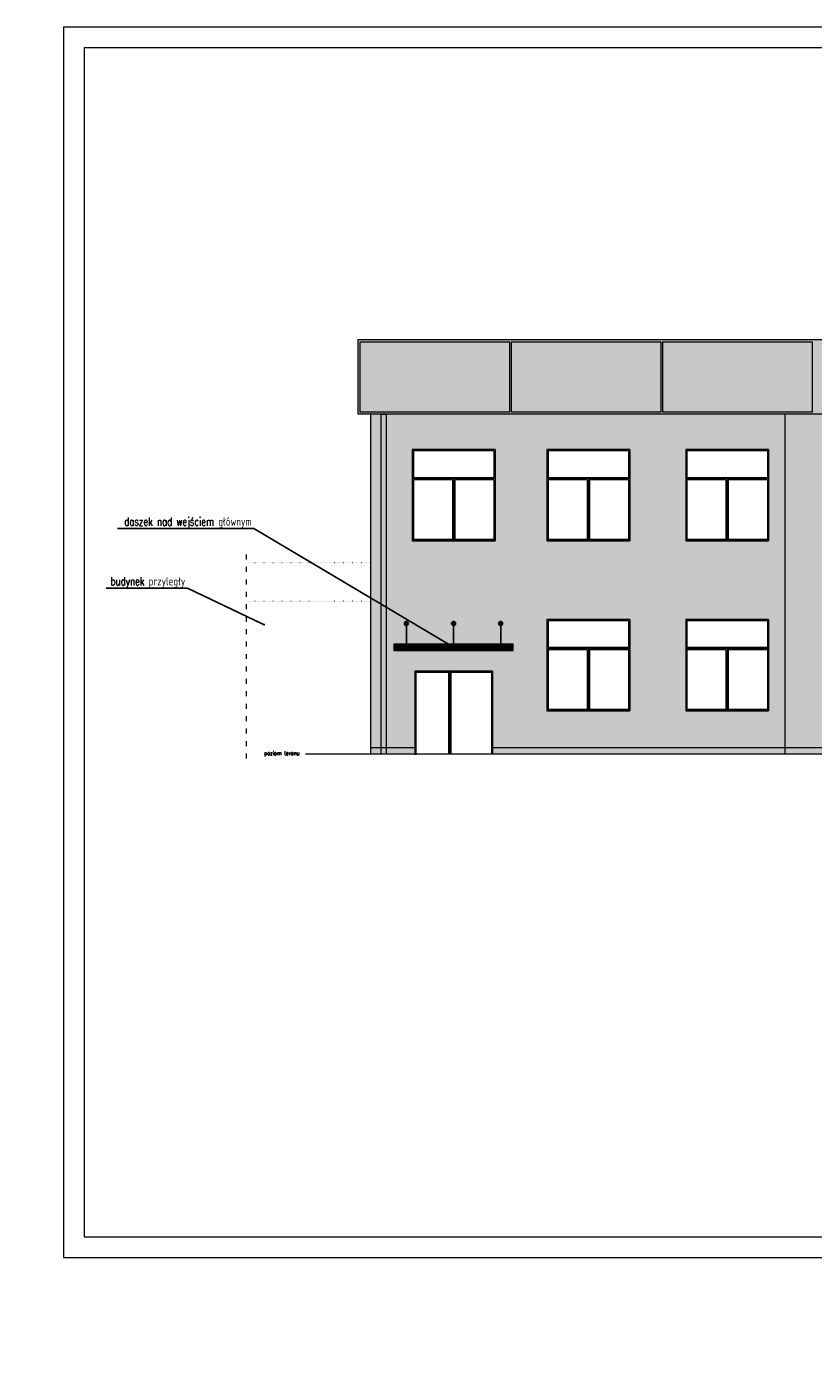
# Model space of a CAD drawing. Header units: metres. Extents: x 8472212 to 8494180, y 5728195 to 5779639.
# Tile 79 of 106: x 8475519 to 8477416, y 5750237 to 5753476. Entities that reach past the tile are written whole.
import ezdxf
from ezdxf import colors
from ezdxf.entities.mleader import LeaderData, LeaderLine
from ezdxf.math import Vec2, Vec3

# ---------------------------------------------------------------- set-up
doc = ezdxf.new("R2010")
doc.units = ezdxf.units.M
doc.header["$MEASUREMENT"] = 0
doc.linetypes.add('ACAD_ISO03W100', pattern=[30, 12, -18])
doc.linetypes.add('ACAD_ISO07W100', pattern=[3, 0, -3])
doc.layers.get('0').update_dxf_attribs({"color": 250, "linetype": 'CONTINUOUS'})
for name, color, linetype, lineweight, true_color in [('!eleacjapaneleoslona', 79, 'CONTINUOUS', 13, 0x37422f), ('!elewacja-panele obrys', 250, 'CONTINUOUS', 9, 0x323232), ('!elewacjastolarkawypełnienie', 250, 'CONTINUOUS', 13, 0x383e42), ('!elewacjawypełnienie', 9, 'CONTINUOUS', 13, 0xc8cbc4)]:
    doc.layers.add(name, color=color, linetype=linetype, lineweight=lineweight, true_color=true_color)
for name, color, linetype, lineweight in [('!elewacja ocieplenie', 253, 'CONTINUOUS', 5), ('!opisy', 255, 'CONTINUOUS', 9), ('!stolarka zewasd', 4, 'CONTINUOUS', 9), ('0A_MJ_tabelka', 252, 'CONTINUOUS', 5), ('0A_NIEwidoczne', 222, 'CONTINUOUS', 0)]:
    doc.layers.add(name, color=color, linetype=linetype, lineweight=lineweight)
doc.layers.add('!obrobki rynny', color=250, linetype='CONTINUOUS', true_color=0x383e42)
doc.styles.get("Standard").update_dxf_attribs({"font": 'Simplex.SHX', "width": 0.75})

# ---------------------------------------------------------------- blocks, each defined once
blk = doc.blocks.new('_Dot')
at = {"color": 0, "linetype": 'ByBlock', "lineweight": -2}
blk.add_line((-0.5, 0), (-1, 0), dxfattribs=at)
at = {"color": 0, "linetype": 'ByBlock', "const_width": 0.5}
blk.add_lwpolyline([(-0.25, 0, 1), (0.25, 0, 1)], format="xyb", close=True, dxfattribs=at)
blk = doc.blocks.new('Window Single Casement3')
at = {"layer": '!elewacjastolarkawypełnienie', "linetype": 'Continuous'}
h = blk.add_hatch(color=256, dxfattribs=at)
h.dxf.hatch_style = 1
h.paths.add_polyline_path([(1000, 1500), (0, 1500), (0, 472), (0, 22), (1000, 22), (1000, 472)])
h.paths.add_polyline_path([(28, 1472), (972, 1472), (972, 472), (972, 38), (28, 38), (28, 472)], flags=16)
h = blk.add_hatch(color=256, dxfattribs=at)
h.dxf.hatch_style = 1
h.paths.add_polyline_path([(1000, 22), (0, 22), (0, 0), (1000, 0)])
at = {"layer": '!elewacja-panele obrys'}
for p, q in [((1000, 1500), (0, 1500)), ((0, 1500), (0, 472)), ((972, 1472), (28, 1472)), ((28, 1472), (28, 472)), ((972, 1472), (972, 472)), ((1000, 1500), (1000, 472)), ((0, 472), (0, 0)), ((28, 472), (28, 38)), ((972, 472), (972, 38)), ((1000, 472), (1000, 0)), ((0, 22), (1000, 22)), ((0, 0), (1000, 0)), ((28, 38), (972, 38))]:
    blk.add_line(p, q, dxfattribs=at)
blk = doc.blocks.new('Window Single Casement2')
at = {"layer": '!elewacjastolarkawypełnienie', "linetype": 'Continuous'}
h = blk.add_hatch(color=256, dxfattribs=at)
h.dxf.hatch_style = 1
h.paths.add_polyline_path([(2000, 700), (0, 700), (0, 472), (0, 0), (1000, 0), (2000, 0), (2000, 472)])
h.paths.add_polyline_path([(28, 672), (1972, 672), (1972, 472), (1972, 30), (28, 30), (28, 472)], flags=16)
at = {"layer": '!elewacja-panele obrys'}
for p, q in [((2000, 700), (0, 700)), ((0, 700), (0, 472)), ((1972, 672), (28, 672)), ((28, 672), (28, 472)), ((1972, 672), (1972, 472)), ((2000, 700), (2000, 472)), ((0, 472), (0, 0)), ((28, 472), (28, 30)), ((1972, 472), (1972, 30)), ((2000, 472), (2000, 0)), ((28, 30), (1972, 30))]:
    blk.add_line(p, q, dxfattribs=at)

msp = doc.modelspace()

# ---------------------------------------------------------------- hatches: boundary and pattern name
at = {"layer": '!eleacjapaneleoslona', "linetype": 'Continuous', "transparency": 33554687}
h = msp.add_hatch(color=256, dxfattribs=at)
h.dxf.hatch_style = 1
h.paths.add_polyline_path([(8476318.9, 5752541.2), (8476318.9, 5752721.2), (8479103.9, 5752721.2), (8479103.9, 5752541.2)])
at = {"layer": '!elewacja-panele obrys', "linetype": 'Continuous', "lineweight": -3}
h = msp.add_hatch(color=256, dxfattribs=at)
h.dxf.hatch_style = 1
edge = h.paths.add_edge_path()
edge.add_arc((8476435.1, 5752036.3), 5, 0, 360)
h = msp.add_hatch(color=256, dxfattribs=at)
h.dxf.hatch_style = 1
edge = h.paths.add_edge_path()
edge.add_arc((8476548.8, 5752036.3), 5, 0, 360)
h = msp.add_hatch(color=256, dxfattribs=at)
h.dxf.hatch_style = 1
edge = h.paths.add_edge_path()
edge.add_arc((8476662.5, 5752036.3), 5, 0, 360)
at = {"layer": '!elewacja-panele obrys', "linetype": 'Continuous'}
h = msp.add_hatch(dxfattribs=at)
h.set_pattern_fill('ANSI31', color=256)
h.set_pattern_definition([(45, (0, 0), (-0.0883883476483, 0.0883883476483), [])])
h.paths.add_polyline_path([(8476405.1, 5751971.3), (8476692.5, 5751971.3), (8476692.5, 5751986.3), (8476405.1, 5751986.3)])
h = msp.add_hatch(dxfattribs=at)
h.set_pattern_fill('AR-B816', color=256, scale=0.7)
h.paths.add_polyline_path([(8476374.1, 5751735.8), (8476348.9, 5751735.8), (8476348.9, 5751720.8), (8476374.1, 5751720.8)])
h.paths.add_polyline_path([(8476455.1, 5751735.8), (8476386.1, 5751735.8), (8476386.1, 5751720.8), (8476455.1, 5751720.8)])
h.paths.add_polyline_path([(8477348.9, 5751735.8), (8476643.1, 5751735.8), (8476643.1, 5751720.8), (8477348.9, 5751720.8)])
h.paths.add_polyline_path([(8479036.6, 5751735.8), (8478967.9, 5751735.8), (8477348.9, 5751735.8), (8477348.9, 5751720.8), (8479036.6, 5751720.8)])
h.paths.add_polyline_path([(8479048.6, 5751735.8), (8479048.6, 5751720.8), (8479073.9, 5751720.8), (8479073.9, 5751735.8)])
h.paths.add_polyline_path([(8479063.6, 5751728.6, -1), (8479062.1, 5751726.7, -1)], flags=16)
h.paths.add_polyline_path([(8479073.9, 5748406.8), (8478967.9, 5748406.8), (8478967.9, 5748391.8), (8479073.9, 5748391.8)])
h.paths.add_polyline_path([(8478779.9, 5748406.8), (8476348.9, 5748406.8), (8476348.9, 5748391.8), (8478779.9, 5748391.8)])
h.paths.add_polyline_path([(8472237.7, 5744980.4), (8472212.5, 5744980.4), (8472212.5, 5744965.4), (8472237.7, 5744965.4)])
h.paths.add_polyline_path([(8474700.2, 5744980.4), (8472249.7, 5744980.4), (8472249.7, 5744965.4), (8474700.2, 5744965.4)])
h.paths.add_polyline_path([(8474737.5, 5744980.4), (8474712.2, 5744980.4), (8474712.2, 5744965.4), (8474737.5, 5744965.4)])
at = {"layer": '!elewacjastolarkawypełnienie', "linetype": 'Continuous'}
h = msp.add_hatch(color=256, dxfattribs=at)
h.dxf.hatch_style = 1
h.paths.add_polyline_path([(8476457.9, 5751918), (8476536.3, 5751918), (8476536.3, 5751720.8), (8476539.1, 5751720.8), (8476539.1, 5751921.3), (8476455.1, 5751921.3), (8476455.1, 5751720.8), (8476457.9, 5751720.8)])
h.paths.add_polyline_path([(8476643.1, 5751921.3), (8476539.1, 5751921.3), (8476539.1, 5751720.8), (8476541.9, 5751720.8), (8476541.9, 5751918), (8476640.3, 5751918), (8476640.3, 5751720.8), (8476643.1, 5751720.8)])
h = msp.add_hatch(color=256, dxfattribs=at)
h.dxf.hatch_style = 1
h.paths.add_polyline_path([(8479036.6, 5751735.8), (8478967.9, 5751735.8), (8477348.9, 5751735.8), (8477348.9, 5751720.8), (8479036.6, 5751720.8)])
h.paths.add_polyline_path([(8476374.1, 5751735.8), (8476348.9, 5751735.8), (8476348.9, 5751720.8), (8476374.1, 5751720.8)])
h.paths.add_polyline_path([(8476455.1, 5751735.8), (8476386.1, 5751735.8), (8476386.1, 5751720.8), (8476455.1, 5751720.8)])
h.paths.add_polyline_path([(8477348.9, 5751735.8), (8476643.1, 5751735.8), (8476643.1, 5751720.8), (8477348.9, 5751720.8)])
h.paths.add_polyline_path([(8479048.6, 5751735.8), (8479048.6, 5751720.8), (8479073.9, 5751720.8), (8479073.9, 5751735.8)])
h.paths.add_polyline_path([(8479063.6, 5751728.6, -1), (8479062.1, 5751726.7, -1)], flags=16)
h.paths.add_polyline_path([(8476348.9, 5748406.8), (8476348.9, 5748391.8), (8478779.9, 5748391.8), (8478779.9, 5748406.8)])
h.paths.add_polyline_path([(8478967.9, 5748406.8), (8478967.9, 5748391.8), (8479073.9, 5748391.8), (8479073.9, 5748406.8)])
at = {"layer": '!elewacjawypełnienie', "linetype": 'Continuous'}
h = msp.add_hatch(color=256, dxfattribs=at)
h.dxf.hatch_style = 1
h.paths.add_polyline_path([(8476374.1, 5752541.2), (8476348.9, 5752541.2), (8476348.9, 5751735.8), (8476374.1, 5751735.8)])
h = msp.add_hatch(color=256, dxfattribs=at)
h.dxf.hatch_style = 1
h.paths.add_polyline_path([(8477348.9, 5752541.2), (8476386.1, 5752541.2), (8476386.1, 5751735.8), (8476455.1, 5751735.8), (8476455.1, 5751921.3), (8476539.1, 5751921.3), (8476643.1, 5751921.3), (8476643.1, 5751735.8), (8477348.9, 5751735.8)])
h.paths.add_polyline_path([(8476649.1, 5752455.8), (8476649.1, 5752432.9), (8476649.1, 5752385.8), (8476649.1, 5752282.9), (8476649.1, 5752235.8), (8476549.1, 5752235.8), (8476449.1, 5752235.8), (8476449.1, 5752237.9), (8476449.1, 5752282.9), (8476449.1, 5752385.8), (8476449.1, 5752432.9), (8476449.1, 5752455.8)], flags=16)
h.paths.add_polyline_path([(8476646.3, 5752453), (8476646.3, 5752432.9), (8476646.3, 5752388.8), (8476451.9, 5752388.8), (8476451.9, 5752432.9), (8476451.9, 5752453)], flags=0)
h.paths.add_polyline_path([(8476551.9, 5752237.9), (8476551.9, 5752282.9), (8476551.9, 5752383), (8476646.3, 5752383), (8476646.3, 5752282.9), (8476646.3, 5752237.9)], flags=0)
h.paths.add_polyline_path([(8476546.3, 5752383), (8476546.3, 5752282.9), (8476546.3, 5752239.6), (8476451.9, 5752239.6), (8476451.9, 5752282.9), (8476451.9, 5752383)], flags=0)
h.paths.add_polyline_path([(8476774, 5752455.8), (8476974, 5752455.8), (8476974, 5752432.9), (8476974, 5752385.8), (8476974, 5752282.9), (8476974, 5752235.8), (8476874, 5752235.8), (8476774, 5752235.8), (8476774, 5752237.9), (8476774, 5752282.9), (8476774, 5752385.8), (8476774, 5752432.9)], flags=16)
h.paths.add_polyline_path([(8476776.8, 5752453), (8476971.2, 5752453), (8476971.2, 5752432.9), (8476971.2, 5752388.8), (8476776.8, 5752388.8), (8476776.8, 5752432.9)], flags=0)
h.paths.add_polyline_path([(8476876.8, 5752237.9), (8476876.8, 5752282.9), (8476876.8, 5752383), (8476971.2, 5752383), (8476971.2, 5752282.9), (8476971.2, 5752237.9)], flags=0)
h.paths.add_polyline_path([(8476776.8, 5752383), (8476871.2, 5752383), (8476871.2, 5752282.9), (8476871.2, 5752239.6), (8476776.8, 5752239.6), (8476776.8, 5752282.9)], flags=0)
h.paths.add_polyline_path([(8476440.1, 5752036.3, -0.414214), (8476435.1, 5752031.3), (8476435.1, 5751986.3), (8476548.8, 5751986.3), (8476548.8, 5752031.3, -0.414214), (8476543.8, 5752036.3, -1), (8476553.8, 5752036.3, -0.414214), (8476548.8, 5752031.3), (8476548.8, 5751986.3), (8476662.5, 5751986.3), (8476662.5, 5752031.3, -0.414214), (8476657.5, 5752036.3, -1), (8476667.5, 5752036.3, -0.414214), (8476662.5, 5752031.3), (8476662.5, 5751986.3), (8476692.5, 5751986.3), (8476692.5, 5751971.3), (8476405.1, 5751971.3), (8476405.1, 5751986.3), (8476435.1, 5751986.3), (8476435.1, 5752031.3, -0.414214), (8476430.1, 5752036.3, -1)], flags=16)
h.paths.add_polyline_path([(8476774, 5752045.8), (8476974, 5752045.8), (8476974, 5752022.9), (8476974, 5751975.8), (8476974, 5751872.9), (8476974, 5751825.8), (8476874, 5751825.8), (8476774, 5751825.8), (8476774, 5751827.9), (8476774, 5751872.9), (8476774, 5751975.8), (8476774, 5752022.9)], flags=16)
h.paths.add_polyline_path([(8476776.8, 5752043), (8476971.2, 5752043), (8476971.2, 5752022.9), (8476971.2, 5751978.8), (8476776.8, 5751978.8), (8476776.8, 5752022.9)], flags=0)
h.paths.add_polyline_path([(8476876.8, 5751827.9), (8476876.8, 5751872.9), (8476876.8, 5751973), (8476971.2, 5751973), (8476971.2, 5751872.9), (8476971.2, 5751827.9)], flags=0)
h.paths.add_polyline_path([(8476776.8, 5751973), (8476871.2, 5751973), (8476871.2, 5751872.9), (8476871.2, 5751829.6), (8476776.8, 5751829.6), (8476776.8, 5751872.9)], flags=0)
h.paths.add_polyline_path([(8477108.9, 5752455.8), (8477308.9, 5752455.8), (8477308.9, 5752432.9), (8477308.9, 5752385.8), (8477308.9, 5752282.9), (8477308.9, 5752235.8), (8477208.9, 5752235.8), (8477108.9, 5752235.8), (8477108.9, 5752237.9), (8477108.9, 5752282.9), (8477108.9, 5752385.8), (8477108.9, 5752432.9)], flags=16)
h.paths.add_polyline_path([(8477111.7, 5752453), (8477306.1, 5752453), (8477306.1, 5752432.9), (8477306.1, 5752388.8), (8477111.7, 5752388.8), (8477111.7, 5752432.9)], flags=0)
h.paths.add_polyline_path([(8477211.7, 5752237.9), (8477211.7, 5752282.9), (8477211.7, 5752383), (8477306.1, 5752383), (8477306.1, 5752282.9), (8477306.1, 5752237.9)], flags=0)
h.paths.add_polyline_path([(8477111.7, 5752383), (8477206.1, 5752383), (8477206.1, 5752282.9), (8477206.1, 5752239.6), (8477111.7, 5752239.6), (8477111.7, 5752282.9)], flags=0)
h.paths.add_polyline_path([(8477108.9, 5752045.8), (8477308.9, 5752045.8), (8477308.9, 5752022.9), (8477308.9, 5751975.8), (8477308.9, 5751872.9), (8477308.9, 5751825.8), (8477208.9, 5751825.8), (8477108.9, 5751825.8), (8477108.9, 5751827.9), (8477108.9, 5751872.9), (8477108.9, 5751975.8), (8477108.9, 5752022.9)], flags=16)
h.paths.add_polyline_path([(8477111.7, 5752043), (8477306.1, 5752043), (8477306.1, 5752022.9), (8477306.1, 5751978.8), (8477111.7, 5751978.8), (8477111.7, 5752022.9)], flags=0)
h.paths.add_polyline_path([(8477211.7, 5751827.9), (8477211.7, 5751872.9), (8477211.7, 5751973), (8477306.1, 5751973), (8477306.1, 5751872.9), (8477306.1, 5751827.9)], flags=0)
h.paths.add_polyline_path([(8477111.7, 5751973), (8477206.1, 5751973), (8477206.1, 5751872.9), (8477206.1, 5751829.6), (8477111.7, 5751829.6), (8477111.7, 5751872.9)], flags=0)
h = msp.add_hatch(color=256, dxfattribs=at)
h.dxf.hatch_style = 1
h.paths.add_polyline_path([(8479036.6, 5752541.2), (8477348.9, 5752541.2), (8477348.9, 5751735.8), (8478967.9, 5751735.8), (8479036.6, 5751735.8)])
h.paths.add_polyline_path([(8477471.7, 5752388.8), (8477471.7, 5752432.9), (8477471.7, 5752453), (8477666.1, 5752453), (8477666.1, 5752432.9), (8477666.1, 5752388.8)], flags=16)
h.paths.add_polyline_path([(8477666.1, 5752043), (8477666.1, 5752022.9), (8477666.1, 5751978.8), (8477471.7, 5751978.8), (8477471.7, 5752022.9), (8477471.7, 5752043)], flags=16)
h.paths.add_polyline_path([(8477834.2, 5752388.8), (8477834.2, 5752432.9), (8477834.2, 5752453), (8478028.6, 5752453), (8478028.6, 5752432.9), (8478028.6, 5752388.8)], flags=16)
h.paths.add_polyline_path([(8477834.2, 5752043), (8478028.6, 5752043), (8478028.6, 5752022.9), (8478028.6, 5751978.8), (8477834.2, 5751978.8), (8477834.2, 5752022.9)], flags=16)
h.paths.add_polyline_path([(8478300.9, 5752282.9), (8478300.9, 5752385.8), (8478300.9, 5752432.9), (8478300.9, 5752455.8), (8478500.9, 5752455.8), (8478500.9, 5752432.9), (8478500.9, 5752385.8), (8478500.9, 5752282.9), (8478500.9, 5752235.8), (8478400.9, 5752235.8), (8478300.9, 5752235.8), (8478300.9, 5752237.9)], flags=16)
h.paths.add_polyline_path([(8478303.7, 5752239.6), (8478303.7, 5752282.9), (8478303.7, 5752383), (8478398.1, 5752383), (8478398.1, 5752282.9), (8478398.1, 5752239.6)], flags=0)
h.paths.add_polyline_path([(8478403.7, 5752237.9), (8478403.7, 5752282.9), (8478403.7, 5752383), (8478498.1, 5752383), (8478498.1, 5752282.9), (8478498.1, 5752237.9)], flags=0)
h.paths.add_polyline_path([(8478303.7, 5752388.8), (8478303.7, 5752432.9), (8478303.7, 5752453), (8478498.1, 5752453), (8478498.1, 5752432.9), (8478498.1, 5752388.8)], flags=0)
h.paths.add_polyline_path([(8478300.9, 5752045.8), (8478500.9, 5752045.8), (8478500.9, 5752022.9), (8478500.9, 5751975.8), (8478500.9, 5751872.9), (8478500.9, 5751825.8), (8478400.9, 5751825.8), (8478300.9, 5751825.8), (8478300.9, 5751827.9), (8478300.9, 5751872.9), (8478300.9, 5751975.8), (8478300.9, 5752022.9)], flags=16)
h.paths.add_polyline_path([(8478303.7, 5752043), (8478498.1, 5752043), (8478498.1, 5752022.9), (8478498.1, 5751978.8), (8478303.7, 5751978.8), (8478303.7, 5752022.9)], flags=0)
h.paths.add_polyline_path([(8478403.7, 5751827.9), (8478403.7, 5751872.9), (8478403.7, 5751973), (8478498.1, 5751973), (8478498.1, 5751872.9), (8478498.1, 5751827.9)], flags=0)
h.paths.add_polyline_path([(8478303.7, 5751973), (8478398.1, 5751973), (8478398.1, 5751872.9), (8478398.1, 5751829.6), (8478303.7, 5751829.6), (8478303.7, 5751872.9)], flags=0)
h.paths.add_polyline_path([(8478662.9, 5752282.9), (8478662.9, 5752385.8), (8478662.9, 5752432.9), (8478662.9, 5752455.8), (8478862.9, 5752455.8), (8478862.9, 5752432.9), (8478862.9, 5752385.8), (8478862.9, 5752282.9), (8478862.9, 5752235.8), (8478762.9, 5752235.8), (8478662.9, 5752235.8), (8478662.9, 5752237.9)], flags=16)
h.paths.add_polyline_path([(8478665.7, 5752239.6), (8478665.7, 5752282.9), (8478665.7, 5752383), (8478760.1, 5752383), (8478760.1, 5752282.9), (8478760.1, 5752239.6)], flags=0)
h.paths.add_polyline_path([(8478765.7, 5752237.9), (8478765.7, 5752282.9), (8478765.7, 5752383), (8478860.1, 5752383), (8478860.1, 5752282.9), (8478860.1, 5752237.9)], flags=0)
h.paths.add_polyline_path([(8478665.7, 5752388.8), (8478665.7, 5752432.9), (8478665.7, 5752453), (8478860.1, 5752453), (8478860.1, 5752432.9), (8478860.1, 5752388.8)], flags=0)
h.paths.add_polyline_path([(8478662.9, 5752045.8), (8478862.9, 5752045.8), (8478862.9, 5752022.9), (8478862.9, 5751975.8), (8478862.9, 5751872.9), (8478862.9, 5751825.8), (8478762.9, 5751825.8), (8478662.9, 5751825.8), (8478662.9, 5751827.9), (8478662.9, 5751872.9), (8478662.9, 5751975.8), (8478662.9, 5752022.9)], flags=16)
h.paths.add_polyline_path([(8478665.7, 5752043), (8478860.1, 5752043), (8478860.1, 5752022.9), (8478860.1, 5751978.8), (8478665.7, 5751978.8), (8478665.7, 5752022.9)], flags=0)
h.paths.add_polyline_path([(8478765.7, 5751827.9), (8478765.7, 5751872.9), (8478765.7, 5751973), (8478860.1, 5751973), (8478860.1, 5751872.9), (8478860.1, 5751827.9)], flags=0)
h.paths.add_polyline_path([(8478665.7, 5751973), (8478760.1, 5751973), (8478760.1, 5751872.9), (8478760.1, 5751829.6), (8478665.7, 5751829.6), (8478665.7, 5751872.9)], flags=0)
at = {"layer": '!obrobki rynny', "linetype": 'Continuous'}
h = msp.add_hatch(color=256, dxfattribs=at)
h.dxf.hatch_style = 1
h.paths.add_polyline_path([(8476374.1, 5751721.2), (8476374.1, 5752541.2), (8476386.1, 5752541.2), (8476386.1, 5751721.2)])

# ---------------------------------------------------------------- linework, layer by layer
at = {"layer": '!elewacja ocieplenie', "linetype": 'Continuous'}
for p, q in [((8476348.9, 5751720.8), (8476348.9, 5752541.2)), ((8477348.9, 5751720.8), (8477348.9, 5752541.2))]:
    msp.add_line(p, q, dxfattribs=at)
at = {"layer": '!elewacja ocieplenie'}
for p, q in [((8476455.1, 5751735.8), (8476348.9, 5751735.8)), ((8478967.9, 5751735.8), (8476643.1, 5751735.8))]:
    msp.add_line(p, q, dxfattribs=at)
at = {"layer": '!elewacja-panele obrys', "linetype": 'Continuous', "lineweight": -3}
for p, q in [((8476435.1, 5751986.3), (8476435.1, 5752036.3)), ((8476548.8, 5751986.3), (8476548.8, 5752036.3)), ((8476662.5, 5751986.3), (8476662.5, 5752036.3))]:
    msp.add_line(p, q, dxfattribs=at)
at = {"layer": '!elewacja-panele obrys'}
for p, q in [((8476539.1, 5751921.3), (8476455.1, 5751921.3)), ((8476455.1, 5751921.3), (8476455.1, 5751719)), ((8476539.1, 5751921.3), (8476455.1, 5751921.3)), ((8476455.1, 5751921.3), (8476455.1, 5751719)), ((8476536.3, 5751918), (8476457.9, 5751918)), ((8476457.9, 5751918), (8476457.9, 5751719)), ((8476536.3, 5751918), (8476457.9, 5751918)), ((8476457.9, 5751918), (8476457.9, 5751719)), ((8476536.3, 5751918), (8476536.3, 5751720.8)), ((8476536.3, 5751918), (8476536.3, 5751720.8)), ((8476643.1, 5751921.3), (8476539.1, 5751921.3)), ((8476643.1, 5751921.3), (8476539.1, 5751921.3)), ((8476539.1, 5751920.8), (8476539.1, 5751720.8)), ((8476539.1, 5751920.8), (8476539.1, 5751720.8)), ((8476539.1, 5751920.8), (8476539.1, 5751720.8)), ((8476539.1, 5751920.8), (8476539.1, 5751720.8)), ((8476640.3, 5751918), (8476541.9, 5751918)), ((8476541.9, 5751918), (8476541.9, 5751720.8)), ((8476541.9, 5751918), (8476541.9, 5751720.8)), ((8476640.3, 5751918), (8476541.9, 5751918)), ((8476640.3, 5751918), (8476640.3, 5751720.8)), ((8476640.3, 5751918), (8476640.3, 5751720.8)), ((8476643.1, 5751921.3), (8476643.1, 5751720.8)), ((8476643.1, 5751921.3), (8476643.1, 5751720.8))]:
    msp.add_line(p, q, dxfattribs=at)
at = {"layer": '!elewacja-panele obrys', "linetype": 'Continuous'}
for p, q in [((8476539.1, 5751720.8), (8476539.1, 5751920.8)), ((8476539.1, 5751720.8), (8476539.1, 5751920.8)), ((8476643.1, 5751720.8), (8476643.1, 5751921.3)), ((8476643.1, 5751720.8), (8476643.1, 5751921.3))]:
    msp.add_line(p, q, dxfattribs=at)
msp.add_lwpolyline([(8476318.9, 5752541.2), (8476318.9, 5752721.2), (8479103.9, 5752721.2), (8479103.9, 5752541.2)], close=True, dxfattribs=at)
at = {"layer": '!elewacja-panele obrys'}
for points in [[(8476323.9, 5752546.2), (8476323.9, 5752716.2), (8476683.9, 5752716.2), (8476683.9, 5752546.2), (8476323.9, 5752546.2)], [(8476688.9, 5752546.2), (8476688.9, 5752716.2), (8477048.9, 5752716.2), (8477048.9, 5752546.2), (8476688.9, 5752546.2)], [(8477053.9, 5752546.2), (8477053.9, 5752716.2), (8477413.9, 5752716.2), (8477413.9, 5752546.2), (8477053.9, 5752546.2)]]:
    msp.add_lwpolyline(points, dxfattribs=at)
at = {"layer": '!elewacja-panele obrys', "linetype": 'Continuous'}
for points in [[(8476374.1, 5751721.2), (8476374.1, 5752541.2), (8476386.1, 5752541.2), (8476386.1, 5751721.2), (8476374.1, 5751721.2)], [(8476405.1, 5751971.3), (8476692.5, 5751971.3), (8476692.5, 5751986.3), (8476405.1, 5751986.3), (8476405.1, 5751971.3)]]:
    msp.add_lwpolyline(points, dxfattribs=at)
at = {"layer": '!elewacja-panele obrys', "linetype": 'Continuous', "lineweight": -3}
for centre in [(8476435.1, 5752036.3), (8476548.8, 5752036.3), (8476662.5, 5752036.3)]:
    msp.add_circle(centre, 5, dxfattribs=at)
at = {"layer": '!opisy', "linetype": 'ACAD_ISO03W100'}
msp.add_line((8476048.9, 5752202.6), (8476048.9, 5751700.8), dxfattribs=at)
at = {"layer": '!opisy', "linetype": 'ACAD_ISO07W100'}
for p, q in [((8476348.9, 5752182.6), (8476048.9, 5752182.6)), ((8476348.9, 5752090.3), (8476048.9, 5752090.3))]:
    msp.add_line(p, q, dxfattribs=at)
at = {"layer": '!opisy'}
msp.add_line((8479230.8, 5751720.8), (8476191.9, 5751720.8), dxfattribs=at)
at = {"layer": '0A_MJ_tabelka', "color": 7}
msp.add_line((8475658, 5753426.1), (8479758, 5753426.1), dxfattribs=at)
at = {"layer": '0A_MJ_tabelka', "color": 7, "lineweight": 0}
for p, q in [((8475658, 5753426.1), (8475658, 5750556.1)), ((8475658, 5750556.1), (8479758, 5750556.1))]:
    msp.add_line(p, q, dxfattribs=at)
at = {"layer": '0A_NIEwidoczne', "lineweight": 0}
for p, q in [((8475608, 5753476.1), (8479808, 5753476.1)), ((8475608, 5753476.1), (8475608, 5750506.1)), ((8475608, 5750506.1), (8479808, 5750506.1))]:
    msp.add_line(p, q, dxfattribs=at)

# ---------------------------------------------------------------- block references
at = {"layer": '!stolarka zewasd', "lineweight": 5, "transparency": 33554687, "xscale": 0.1, "yscale": 0.1, "zscale": 0.1}
for name, p in [('Window Single Casement2', (8476449.1, 5752385.8)), ('Window Single Casement2', (8476774, 5752385.8)), ('Window Single Casement2', (8477108.9, 5752385.8)), ('Window Single Casement3', (8476449.1, 5752235.8)), ('Window Single Casement3', (8476549.1, 5752235.8)), ('Window Single Casement3', (8476774, 5752235.8)), ('Window Single Casement3', (8476874, 5752235.8)), ('Window Single Casement3', (8477108.9, 5752235.8)), ('Window Single Casement3', (8477208.9, 5752235.8)), ('Window Single Casement2', (8476774, 5751975.8)), ('Window Single Casement2', (8477108.9, 5751975.8)), ('Window Single Casement3', (8476774, 5751825.8)), ('Window Single Casement3', (8476874, 5751825.8)), ('Window Single Casement3', (8477108.9, 5751825.8)), ('Window Single Casement3', (8477208.9, 5751825.8))]:
    msp.add_blockref(name, p, dxfattribs=at)

# ---------------------------------------------------------------- texts
at = {"layer": '!opisy', "insert": (8476177.1, 5751728.4), "char_height": 10, "attachment_point": 3}
msp.add_mtext_dynamic_manual_height_columns('poziom terenu', width=389.032, gutter_width=12.5, heights=[0], dxfattribs=at)

# ---------------------------------------------------------------- leaders
at = {"layer": '!opisy'}
ml = msp.add_multileader_mtext('Standard', dxfattribs=at)
ml.set_content('daszek nad wejściem głównym', color=256)
ml.set_leader_properties()
ml.set_arrow_properties(name='DOT')
ml.build(insert=Vec2(0, 0))
ml.multileader.update_dxf_attribs({"text_right_attachment_type": 6, "dogleg_length": 0.36, "arrow_head_size": 5})
ctx = ml.context
ctx.base_point, ctx.char_height, ctx.arrow_head_size, ctx.landing_gap_size, ctx.plane_origin = Vec3(8475705.6, 5752279), 20, 5, 5, Vec3(8476120.3, 5752268.5)
ctx.right_attachment, ctx.text_align_type = 6, 2
notes = []
notes.append((ctx, [(0, (1, 1, 0), (8476066.7, 5752265.7), (-1, 0), 0.36, [(0, [(8476548.8, 5751978.8)], 0, [])])]))
ctx.mtext.insert, ctx.mtext.alignment, ctx.mtext.flow_direction = Vec3(8476061.3, 5752292.3), 3, 5
ml = msp.add_multileader_mtext('Standard', dxfattribs=at)
ml.set_content('budynek przyległy', color=256)
ml.set_leader_properties()
ml.set_arrow_properties(name='DOT')
ml.build(insert=Vec2(0, 0))
ml.multileader.update_dxf_attribs({"text_right_attachment_type": 6, "dogleg_length": 0.36, "arrow_head_size": 5})
ctx = ml.context
ctx.base_point, ctx.char_height, ctx.arrow_head_size, ctx.landing_gap_size, ctx.plane_origin = Vec3(8475695.9, 5752135), 20, 5, 5, Vec3(8476116, 5752124.5)
ctx.right_attachment, ctx.text_align_type = 6, 2
notes.append((ctx, [(0, (1, 1, 0), (8475907, 5752121.6), (-1, 0), 0.36, [(0, [(8476091.4, 5752033.4)], 0, [])])]))
ctx.mtext.insert, ctx.mtext.alignment, ctx.mtext.flow_direction = Vec3(8475901.6, 5752148.3), 3, 5
for ctx, leaders in notes:
    for number, flags, end, landing, length, lines in leaders:
        leader = LeaderData()
        leader.index, (leader.has_last_leader_line, leader.has_dogleg_vector, leader.attachment_direction) = number, flags
        leader.last_leader_point, leader.dogleg_vector, leader.dogleg_length = Vec3(end), Vec3(landing), length
        for number, points, colour, breaks in lines:
            line = LeaderLine()
            line.index, line.vertices, line.color, line.breaks = number, Vec3.list(points), colors.encode_raw_color(colour), breaks
            leader.lines.append(line)
        ctx.leaders.append(leader)

doc.saveas('drawing.dxf')
